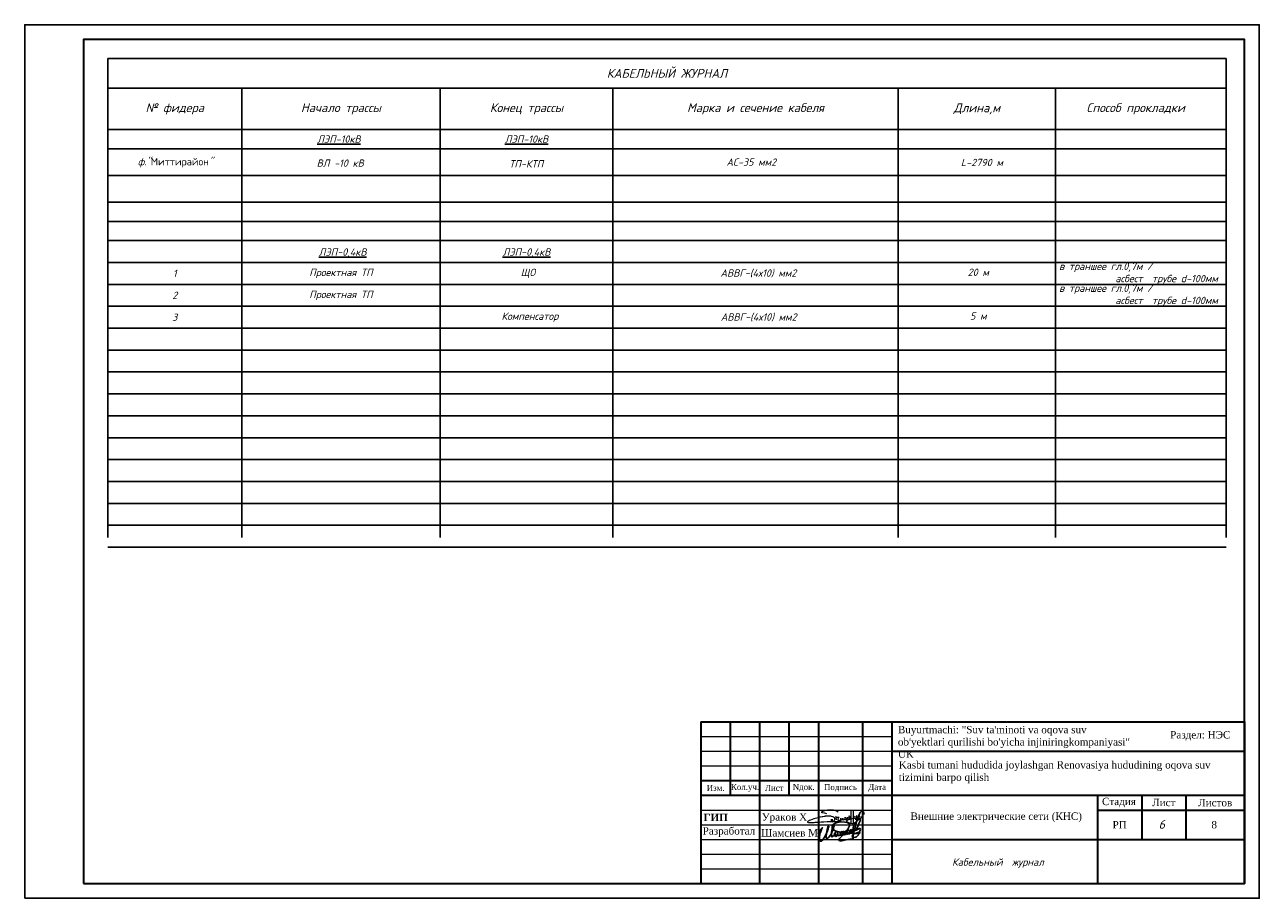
# Model space of a CAD drawing. Header units: metres. Extents: x 705573 to 711566, y 4301675 to 4311183.
# Tile 49 of 256: x 710272 to 710692, y 4301675 to 4301972. Entities that reach past the tile are written whole.
import ezdxf

# ---------------------------------------------------------------- set-up
doc = ezdxf.new("R2010")
doc.units = ezdxf.units.M
doc.header["$LTSCALE"] = 0.5
for name, color, linetype, lineweight in [('Графа', 7, 'Continuous', 30), ('Графа 20', 7, 'Continuous', 20), ('ПЛАН', 250, 'Continuous', 30), ('Слой размерная', 7, 'Continuous', 13), ('Формат', 7, 'Continuous', 25)]:
    doc.layers.add(name, color=color, linetype=linetype, lineweight=lineweight)
doc.layers.add('Таблицы', color=7, linetype='Continuous')
doc.layers.add('Титульный лист', color=7, linetype='Continuous')
doc.styles.add('Arial UPS', font='times.ttf', dxfattribs={"height": 2.5})
doc.styles.add('ISOCPEUR текстовый', font='isocpeur.ttf', dxfattribs={"width": 0.8, "oblique": 15})
doc.styles.get("Standard").update_dxf_attribs({"font": 'times.ttf'})
doc.styles.add('Style-RUSSIAN_1251 I 0.32289', font='isocpeui.ttf')
doc.styles.add('Times new roman', font='timesbd.ttf', dxfattribs={"height": 3})
doc.styles.add('X_ISO', font='isocpeui.ttf')

# ---------------------------------------------------------------- blocks, each defined once
blk = doc.blocks.new('A$C194E077B')
at = {"color": 5, "lineweight": 20}
for points in [[(42, -99), (83, -76), (96, -68), (110, -53), (122, -42), (131, -27), (137, -5), (137, 22), (125, 42), (110, 57), (100, 67), (80, 78), (58, 91), (13, 103), (-19, 112), (-87, 112), (-127, 112), (-231, 105), (-249, 100), (-271, 100), (-317, 88), (-348, 80), (-409, 70), (-436, 66), (-497, 49), (-543, 37), (-617, 24), (-665, 5), (-728, -12), (-787, -37), (-841, -58), (-859, -64), (-880, -77), (-894, -91), (-904, -101), (-904, -112), (-894, -123), (-871, -130), (-840, -134), (-808, -134), (-760, -134), (-737, -134), (-654, -127), (-612, -124), (-491, -116), (-389, -109), (-287, -102), (-158, -97), (-39, -97), (85, -89), (174, -89), (222, -82), (269, -75), (318, -67), (369, -63), (369, -63)], [(-162, 200), (-240, 221), (-364, 241), (-364, 276), (-310, 307), (-248, 324), (-145, 351), (-37, 351), (76, 351), (195, 319), (266, 278)], [(0, 0), (0, -92)], [(41, 2), (41, -98)], [(203, -24), (196, 1), (191, 21), (185, 44), (185, 65), (176, 81), (169, 93), (189, 73), (200, 70), (220, 70), (242, 70), (259, 75), (272, 78), (279, 90), (279, 70), (274, 51), (262, 26), (252, 0), (252, -16), (261, -33), (282, -45), (303, -50), (329, -43), (347, -33), (361, -19), (368, -6), (371, 33), (368, -6), (372, -22), (382, -27), (392, -33), (406, -29), (418, -26), (433, -12), (438, -3), (438, 39), (438, -3), (453, -18), (464, -25), (477, -25), (504, -20), (521, -3), (528, 9), (524, 23), (522, 41), (522, 48), (526, 55), (535, 63), (549, 63), (569, 49), (579, 25), (585, 1), (580, -18), (565, -26), (549, -26), (531, -8), (528, 9)], [(835, 300), (835, -171), (799, -177), (729, -165), (620, -121), (593, -75), (602, -42), (665, -20), (730, 7), (798, 17), (885, 36), (885, 36), (905, 45)], [(593, 2), (615, 20), (621, 30), (635, 45), (637, 70), (635, 45), (635, 19), (646, 1), (664, -10), (680, -10), (701, 0), (705, 13), (705, 35), (699, 66), (686, 94), (680, 122)], [(682, 123), (691, 107), (705, 87), (717, 87)], [(748, 299), (746, -138)], [(898, 116), (898, 60), (906, 31), (917, -11)], [(910, 55), (903, 116)], [(952, -13), (967, 14), (978, 53), (978, 112), (973, 131)], [(962, 114), (967, 97), (978, 53), (987, 20), (1013, 5), (1032, 10), (1061, 39), (1076, 96), (1076, 123), (1074, 180)], [(1064, 182), (1056, 151), (1045, 113), (1045, 80), (1055, 46), (1070, 20), (1088, 9), (1109, 9), (1132, 31), (1138, 57), (1138, 93)]]:
    blk.add_lwpolyline(points, dxfattribs=at)
for centre, radius, start, end in [((681, 122), 1.13, 41.4, 190.5897), ((901, 116), 2.8, 15.3098, 164.5601), ((899, 54), 10.7, 301.2071, 10.1496), ((979, 116), 16.6, 111.912, 188.6151), ((1068, 178), 5.72, 18.1801, 138.9915), ((935, -4), 19.1, 202.8625, 330.9274)]:
    blk.add_arc(centre, radius, start, end, dxfattribs=at)
blk = doc.blocks.new('подпись')
at = {"color": 5, "lineweight": 25, "ltscale": 100}
for points in [[(0, 0), (-197, 126), (-197, 309), (-123, 591), (567, 1632), (953, 2109), (1273, 2414), (1527, 2589), (1215, 1792), (928, 1029), (653, 301), (452, -351), (337, -1266), (279, -1948), (312, -2490), (402, -2825), (550, -3092), (838, -3149), (1109, -3069), (1379, -2844), (1823, -2349), (2373, -1422), (2702, -820), (3274, 231), (3712, 1254), (3950, 2044), (4122, 2646), (4211, 2957), (4211, 3165), (4040, 3165), (3851, 2974), (3638, 2341), (3506, 1674), (3350, 976), (3274, 231), (3120, -1415), (3120, -1857), (3317, -2036), (3605, -2048), (3851, -1891), (4171, -1590), (4828, -736), (5198, -126), (5526, 553), (5978, 1354), (6150, 1952), (6273, 2417), (6429, 2974), (6479, 3340), (6421, 3531), (6214, 3468), (6044, 3207), (5855, 2707), (5740, 2219), (5543, 1396), (5452, 721), (5411, -824), (5461, -1293), (5617, -1293), (5822, -1224), (5929, -1113), (6273, -759), (6627, -458), (6988, -4), (7045, 320), (6939, 431), (6799, 332), (6709, 53), (6700, -324), (6717, -835), (6955, -991), (7218, -1090), (7530, -1056), (7694, -915), (7834, -793), (8039, -515), (8113, -294), (8146, 53), (8129, 576), (7965, 831), (7710, 907), (7407, 862), (7218, 698), (7054, 351), (7012, -4), (7054, -324), (7210, -671), (7456, -747), (7694, -660), (7883, -515), (8055, -370), (8146, -202), (8211, -4), (8129, 65), (7973, -160), (7990, -469), (8055, -770), (8417, -824), (8712, -759), (8967, -637), (9230, -458), (9509, -225), (9780, -15), (9977, 286), (10034, 629), (9977, 831), (9706, 907), (9468, 785), (9279, 553), (9098, 198), (9041, -149), (9090, -435), (9369, -602), (9706, -648), (9911, -480), (10174, -225), (10420, 42), (10510, 297), (10584, 698), (10568, 919), (10420, 1029), (10207, 976), (10010, 698), (9886, 419), (9854, 19), (9886, -271), (10108, -435), (10412, -458), (10855, -458), (11085, -347), (11274, -149), (11545, 88), (11791, 343), (11865, 530), (11800, 896), (11520, 1098), (11241, 1098), (11052, 907), (10962, 553), (11020, 187), (11274, -191), (11611, -271), (12013, -206), (12284, -46), (12596, 210), (12842, 507), (13056, 896), (13064, 1239), (12933, 1437), (12686, 1510), (12407, 1510), (12169, 1251), (12046, 946), (12071, 358), (12292, 92), (12686, -76), (13105, -8), (13524, 259), (13779, 480), (13959, 751), (13992, 1163), (14008, 1575), (13828, 1742), (13549, 1720), (13302, 1476), (13261, 1174), (13327, 717), (13639, 595), (14017, 648), (14362, 782), (14731, 961), (15125, 1228), (15511, 1540), (15955, 2143), (16685, 3313), (17038, 4339), (17548, 5552), (17580, 6032), (17392, 6143), (17194, 6143), (16833, 5990), (16193, 5479), (15462, 4778), (15068, 4042), (14772, 3424), (14616, 2547), (14575, 1575), (14534, -259), (14624, -1304), (14608, -1571), (14509, -1796), (14378, -1750), (14378, -1449), (14821, 583), (15035, 1498), (15240, 2360), (16053, 5014), (16858, 7447), (17203, 8388), (17548, 9017), (17942, 9475), (18172, 9647), (18574, 9475), (18829, 9334), (19058, 8846), (19149, 8160)], [(14813, -2173), (13228, -2295), (12276, -2455), (10970, -2715), (9780, -2959), (9016, -3058), (8614, -2879), (8515, -2555), (8819, -2032), (9180, -1590), (9599, -1129), (10954, 61), (11537, 782), (12276, 1910), (12785, 2795), (12982, 3378), (13007, 3779), (12842, 4164), (12440, 4484), (11980, 4724), (11052, 4945), (9525, 5029), (7850, 4785), (6725, 4362), (5978, 3759), (5699, 3115), (5715, 2555), (5855, 2131), (6339, 1670), (6963, 1285), (8031, 946), (9985, 480), (11405, 252), (12851, 210), (14312, 153), (14780, 175)], [(14756, 172), (16102, 122), (16866, 194), (17342, 294), (17531, 404), (17416, 522), (16973, 572), (16603, 553), (16119, 435), (15404, 153), (14945, -65), (14608, -267), (14370, -477), (14238, -785), (14206, -1216), (14353, -1502), (14977, -1605), (15593, -1453), (16004, -1266), (16423, -927), (16726, -557), (16907, -175), (17104, 362), (17285, 824), (17531, 1521), (17638, 2009), (17498, 2238), (17104, 2219), (16464, 1842), (15823, 1502), (15437, 1373), (15347, 1350), (15306, 1350)]]:
    blk.add_lwpolyline(points, dxfattribs=at)
blk = doc.blocks.new('shtamp')
at = {"layer": 'Графа'}
for p, q in [((-958.64, -109.4), (-773.64, -109.4)), ((-958.64, -109.4), (-958.64, -164.4)), ((-948.64, -109.4), (-948.64, -134.4)), ((-938.64, -109.4), (-938.64, -164.4)), ((-928.64, -109.4), (-928.64, -134.4)), ((-918.64, -109.4), (-918.64, -164.4)), ((-903.64, -109.4), (-903.64, -164.4)), ((-893.64, -109.4), (-893.64, -164.4)), ((-773.64, -109.4), (-773.64, -164.4)), ((-893.64, -119.4), (-773.64, -119.4)), ((-958.64, -129.4), (-893.64, -129.4)), ((-958.64, -134.4), (-773.64, -134.4)), ((-823.64, -134.4), (-823.64, -164.4)), ((-808.64, -134.4), (-808.64, -149.4)), ((-793.64, -134.4), (-793.64, -149.4)), ((-823.64, -139.4), (-773.64, -139.4)), ((-893.64, -149.4), (-773.64, -149.4)), ((-958.64, -164.4), (-773.64, -164.4))]:
    blk.add_line(p, q, dxfattribs=at)
at = {"layer": 'Графа 20'}
for p, q in [((-958.64, -114.4), (-893.64, -114.4)), ((-958.64, -119.4), (-893.64, -119.4)), ((-958.64, -124.4), (-893.64, -124.4)), ((-958.64, -139.4), (-893.64, -139.4)), ((-958.64, -144.4), (-893.64, -144.4)), ((-958.64, -149.4), (-893.64, -149.4)), ((-958.64, -154.4), (-893.64, -154.4)), ((-958.64, -159.4), (-893.64, -159.4))]:
    blk.add_line(p, q, dxfattribs=at)
at = {"color": 7, "lineweight": 30, "xscale": 0.008941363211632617, "yscale": 0.008941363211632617, "zscale": 0.008941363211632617}
blk.add_blockref('A$C194E077B', (-914.26, -142.47), dxfattribs=at)
at = {"color": 0, "linetype": 'ByBlock', "lineweight": 25, "xscale": 0.0008018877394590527, "yscale": 0.0008018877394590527, "zscale": 0.0008018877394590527}
blk.add_blockref('подпись', (-918.5, -147.47), dxfattribs=at)
at = {"layer": 'ПЛАН', "color": 18, "lineweight": 9, "true_color": 0x000000, "insert": (-957.73, -140.68), "char_height": 2.5, "width": 7.3567, "attachment_point": 1, "line_spacing_factor": 0.6, "style": 'Times new roman'}
blk.add_mtext('ГИП', dxfattribs=at)
at = {"layer": 'Слой размерная', "color": 7, "linetype": 'Continuous', "lineweight": 20, "char_height": 2.5, "attachment_point": 5}
for s, insert, width in [('{\\fISOCPEUR|b1|i1|c204|p34;\\H0.8333x;\\C256; }Раздел: НЭС', (-789.38, -114.18), 21.2008), ('{\\fTimes New Roman|b0|i0|c204|p18;Стадия}', (-816.39, -136.85, -293.72), 20), ('{\\fTimes New Roman|b0|i0|c204|p18;Лист}', (-801.14, -136.85, -293.72), 15), ('{\\fTimes New Roman|b0|i0|c204|p18;Листов}', (-783.64, -136.9, -293.72), 20)]:
    blk.add_mtext(s, dxfattribs=dict(at, insert=insert, width=width))
at = {"layer": 'Слой размерная', "color": 7, "lineweight": 20, "attachment_point": 5}
for s, insert, char_height, width in [('{\\fTimes New Roman|b0|i0|c204|p18;Изм.}', (-953.59, -131.9), 2, 10.0865), ('{\\fTimes New Roman|b0|i0|c204|p18;Кол.уч.}', (-943.59, -131.9), 2, 9.9135), ('{\\fTimes New Roman|b0|i0|c204|p18;Лист}', (-933.64, -131.9), 2, 10), ('{\\fTimes New Roman|b0|i0|c0|p18;N\\fTimes New Roman|b0|i0|c204|p18;док.}', (-923.64, -131.86), 2, 10), ('{\\fTimes New Roman|b0|i0|c204|p18;Подпись}', (-911.14, -131.9), 2, 15), ('{\\fTimes New Roman|b0|i0|c204|p18;Дата}', (-898.64, -131.9), 2, 10), ('8', (-783.99, -144.4, -293.72), 2.5, 20), ('{\\fTimes New Roman|b0|i0|c204|p18;РП}', (-816.15, -144.4, -293.72), 2.5, 20)]:
    blk.add_mtext(s, dxfattribs=dict(at, insert=insert, char_height=char_height, width=width))
at = {"layer": 'Таблицы', "ltscale": 0.6, "insert": (-858.13, -141.89), "char_height": 2.5, "width": 68.985, "attachment_point": 5, "style": 'ISOCPEUR текстовый'}
blk.add_mtext('{\\fTimes New Roman|b0|i0|c204|p18;\\Q0;\\W1;\\C7;Внешние электрические сети\\fTimes New Roman|b0|i0|c0|p18; \\fTimes New Roman|b0|i0|c204|p18;(КНС)}', dxfattribs=at)
at = {"layer": 'Титульный лист', "linetype": 'Continuous', "ltscale": 1000, "char_height": 2.5, "attachment_point": 1, "style": 'Arial UPS'}
for s, insert, width in [('\\pxql;{\\C7;Buyurtmachi: "Suv ta\'minoti va oqova suv ob\'yektlari qurilishi bo\'yicha injiniringkompaniyasi" UK}', (-891.58, -110.81), 80.0407), ('\\pxql;{\\H1.00436x;\\C7;Kasbi tumani hududida joylashgan Renovasiya hududining oqova suv\\Ptizimini barpo\\C256; qilish}', (-891.28, -122.79), 134.0404)]:
    blk.add_mtext(s, dxfattribs=dict(at, insert=insert, width=width))
at = {"layer": 'Формат', "color": 7, "ltscale": 100, "char_height": 2.5, "width": 20, "attachment_point": 5}
for s, insert in [('Ураков Х', (-930.18, -142.17)), ('Разработал', (-949.08, -146.89)), ('Шамсиев М', (-928.43, -147.17))]:
    blk.add_mtext(s, dxfattribs=dict(at, insert=insert))

msp = doc.modelspace()

# ---------------------------------------------------------------- linework, layer by layer
for p, q in [((710300.01, 4301960.5), (710680.47, 4301960.5)), ((710300.01, 4301960.5), (710300.01, 4301797.72)), ((710680.47, 4301960.5), (710680.47, 4301797.72)), ((710300.01, 4301950.43), (710680.47, 4301950.43)), ((710345.57, 4301950.43), (710345.57, 4301797.72)), ((710413.08, 4301950.43), (710413.08, 4301797.72)), ((710471.83, 4301950.43), (710471.83, 4301797.72)), ((710568.92, 4301950.43), (710568.92, 4301797.72)), ((710622.42, 4301950.43), (710622.42, 4301797.72)), ((710300.01, 4301936.37), (710680.47, 4301936.37)), ((710300.01, 4301929.87), (710680.47, 4301929.87)), ((710300.01, 4301920.75), (710680.47, 4301920.75)), ((710300.01, 4301911.63), (710680.47, 4301911.63)), ((710300.01, 4301905.13), (710680.47, 4301905.13)), ((710300.01, 4301898.63), (710680.47, 4301898.63)), ((710300.01, 4301891.18), (710680.47, 4301891.18)), ((710300.01, 4301883.74), (710680.47, 4301883.74)), ((710300.01, 4301876.29), (710680.47, 4301876.29)), ((710300.01, 4301868.84), (710680.47, 4301868.84)), ((710300.01, 4301861.4), (710680.47, 4301861.4)), ((710300.01, 4301853.95), (710680.47, 4301853.95)), ((710300.01, 4301846.5), (710680.47, 4301846.5)), ((710300.01, 4301839.06), (710680.47, 4301839.06)), ((710300.01, 4301831.61), (710680.47, 4301831.61)), ((710300.01, 4301824.16), (710680.47, 4301824.16)), ((710300.01, 4301816.72), (710680.47, 4301816.72)), ((710300.01, 4301809.27), (710680.47, 4301809.27)), ((710300.01, 4301801.82), (710680.47, 4301801.82)), ((710300.01, 4301794.38), (710680.47, 4301794.38))]:
    msp.add_line(p, q)
at = {"color": 0, "linetype": 'ByBlock', "lineweight": 25}
for p, q in [((710300.01, 4301936.37), (710300.01, 4301929.87)), ((710300.01, 4301920.46), (710300.01, 4301913.96))]:
    msp.add_line(p, q, dxfattribs=at)
at = {"color": 250}
msp.add_lwpolyline([(710271.74, 4301675.01), (710691.74, 4301675.01), (710691.74, 4301972.01), (710271.74, 4301972.01), (710271.74, 4301675.01)], dxfattribs=at)
at = {"color": 250, "lineweight": 30}
msp.add_lwpolyline([(710291.74, 4301680.01), (710686.74, 4301680.01), (710686.74, 4301967.01), (710291.74, 4301967.01), (710291.74, 4301680.01)], dxfattribs=at)

# ---------------------------------------------------------------- block references
at = {"color": 1, "lineweight": 50}
msp.add_blockref('shtamp', (711460.38, 4301844.42), dxfattribs=at)

# ---------------------------------------------------------------- texts
at = {"linetype": 'ByBlock', "lineweight": 50, "style": 'Style-RUSSIAN_1251 I 0.32289'}
msp.add_text('6', height=3, dxfattribs=at).set_placement((710657.48, 4301698.66))
at = {"attachment_point": 5, "style": 'X_ISO'}
for s, insert, char_height, width in [('{\\fISOCPEUR|b1|i1|c204|p34;КАБЕЛЬНЫЙ ЖУРНАЛ}', (710490.24, 4301955.46), 3, 380.4241), ('{\\fISOCPEUR|b1|i1|c204|p34;№ фидера }', (710322.79, 4301943.4), 3, 45.5285), ('{\\fISOCPEUR|b1|i1|c204|p34;Начало трассы }', (710379.33, 4301943.4), 3, 67.4744), ('{\\fISOCPEUR|b1|i1|c204|p34;Конец трассы}', (710442.46, 4301943.4), 3, 58.7257), ('{\\fISOCPEUR|b1|i1|c204|p34;Марка и сечение кабеля}', (710520.37, 4301943.4), 3, 97.0534), ('{\\fISOCPEUR|b1|i1|c204|p34;Длина,м}', (710595.67, 4301943.4), 3, 53.4772), ('{\\fISOCPEUR|b1|i1|c204|p34;\\C256;Способ прокладки}', (710649.69, 4301943.4), 3, 58.015), ('{\\fISOCPEUR|b1|i1|c204|p34;\\LЛЭП-10кВ}', (710378.64, 4301933.12), 2.5, 67.4744), ('{\\fISOCPEUR|b1|i1|c204|p34;\\LЛЭП-10кВ}', (710442.46, 4301933.12), 2.5, 58.7257), ('ф.\'\'{\\fISOCPEUR|b0|i0|c204|p34;\\C0;Миттирайон}"', (710323.02, 4301925.1), 2.5, 45.5285), ('ВЛ -10 кВ ', (710379.07, 4301924.95), 2.5, 58.7257), ('ТП-КТП ', (710442.36, 4301924.71), 2.5, 58.7257), ('АС-35 мм2', (710518.92, 4301925.29), 2.5, 97.0534), ('L-2790 м\\P ', (710597.37, 4301923.09), 2.5, 53.4772), ('{\\fISOCPEUR|b1|i1|c204|p34;\\LЛЭП-0,4кВ}', (710379.89, 4301894.43), 2.5, 67.4744), ('{\\fISOCPEUR|b1|i1|c204|p34;\\LЛЭП-0,4кВ}', (710442.46, 4301894.43), 2.5, 58.7257), ('1', (710322.79, 4301887.46), 2.5, 45.5285), ('Проектная ТП', (710379.33, 4301887.46), 2.5, 67.4744), ('ЩО', (710442.95, 4301887.46), 2.5, 58.7257), (' АВВГ-(4х10) мм2', (710520.54, 4301887.46), 2.5, 123.0143), ('20 м', (710596.14, 4301887.83), 2.5, 53.4772), ('в траншее гл.0,7м /                            асбест  трубе d-100мм', (710651.45, 4301887.46), 2.5, 58.015), ('в траншее гл.0,7м /                            асбест  трубе d-100мм', (710651.45, 4301880.01), 2.5, 58.015), ('2', (710322.79, 4301880.01), 2.5, 45.5285), ('Проектная ТП', (710379.33, 4301880.01), 2.5, 67.4744), ('3', (710322.79, 4301872.57), 2.5, 45.5285), ('Компенсатор', (710443.61, 4301872.57), 2.5, 58.7257), ('  АВВГ-(4х10) мм2', (710519.83, 4301872.5), 2.5, 123.0143), ('5 м', (710596.14, 4301872.94), 2.5, 53.4772)]:
    msp.add_mtext(s, dxfattribs=dict(at, insert=insert, char_height=char_height, width=width))
at = {"layer": 'Таблицы', "lineweight": 25, "ltscale": 0.6, "insert": (710602.83, 4301686.99), "char_height": 2.5, "width": 67.2372, "attachment_point": 5, "style": 'X_ISO'}
msp.add_mtext('{\\C7;Кабельный  журнал}', dxfattribs=at)

doc.saveas('drawing.dxf')
